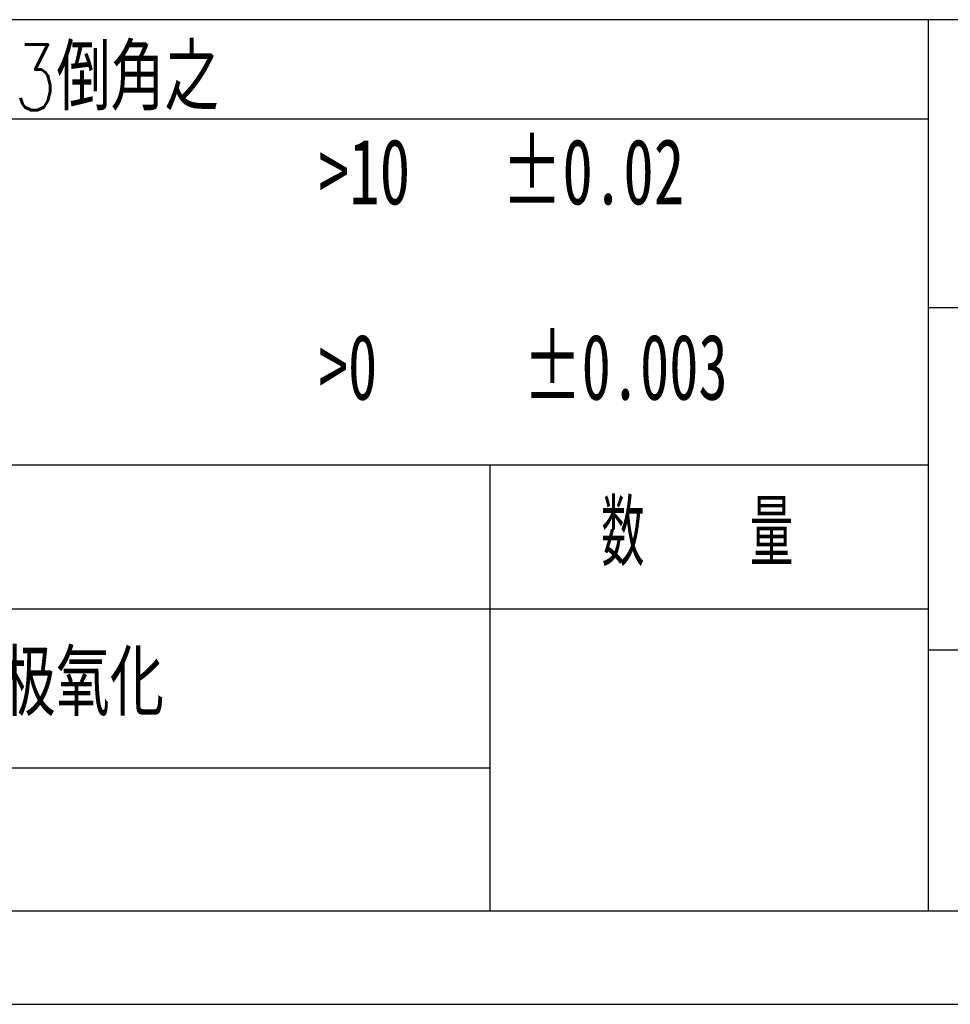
# Model space of a CAD drawing. Header units: millimetres. Extents: x 0 to 297, y 0 to 210.
# Tile 32 of 68: x 173 to 223, y 0 to 53. Entities that reach past the tile are written whole.
import ezdxf

# ---------------------------------------------------------------- set-up
doc = ezdxf.new("R2010")
doc.units = ezdxf.units.MM
doc.layers.add('图层0', color=7, linetype='Continuous', lineweight=25)
doc.styles.add('SLDTEXTSTYLE1', font='TXT', dxfattribs={"width": 0.75, "bigfont": 'bigfont'})
doc.styles.add('SLDTEXTSTYLE4', font='TXT', dxfattribs={"width": 0.681818})
doc.styles.add('SLDTEXTSTYLE6', font='TXT', dxfattribs={"width": 0.653846})
doc.styles.add('SLDTEXTSTYLE7', font='TXT', dxfattribs={"width": 0.6, "bigfont": 'bigfont'})

msp = doc.modelspace()

# ---------------------------------------------------------------- linework, layer by layer
at = {"layer": '图层0'}
for p, q in [((292, 52.5), (5, 52.5)), ((221.3534, 52.5), (221.3534, 4.9829)), ((47.7573, 47.2067), (221.3534, 47.2067)), ((221.3534, 37.1507), (292, 37.1507)), ((221.3534, 28.7414), (5, 28.7414)), ((198, 28.7414), (198, 4.9829)), ((221.3534, 21.0625), (47.7573, 21.0625)), ((221.3534, 18.9088), (292, 18.9088)), ((47.7573, 12.6099), (198, 12.6099)), ((5, 4.9829), (292, 4.9829)), ((0, 0), (297, 0))]:
    msp.add_line(p, q, dxfattribs=at)

# ---------------------------------------------------------------- texts
at = {"layer": '图层0', "char_height": 3.5, "attachment_point": 1}
for s, insert, style in [('未注倒角处均已C0.3倒角之', (146.6863, 51.1745), 'SLDTEXTSTYLE1'), ('>10   ±0.02', (188.8752, 46.1532), 'SLDTEXTSTYLE4'), ('>0     ±0.003', (188.8752, 35.7381), 'SLDTEXTSTYLE6'), ('数   量', (203.9286, 26.8699), 'SLDTEXTSTYLE7'), ('喷砂、黑色阳极氧化', (154.6336, 18.8743), 'SLDTEXTSTYLE1')]:
    msp.add_mtext(s, dxfattribs=dict(at, insert=insert, style=style))

doc.saveas('drawing.dxf')
